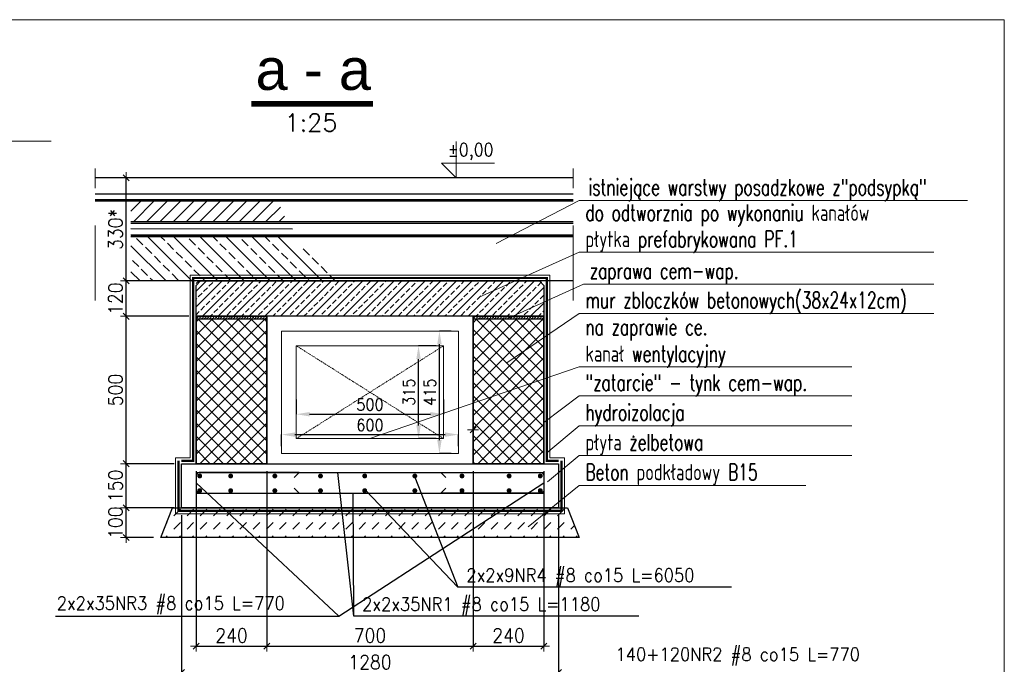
# Model space of a CAD drawing. Header units: centimetres. Extents: x -11084 to 18320, y 2736 to 15778.
# Tile 11 of 28: x 3847 to 4182, y 15040 to 15258. Entities that reach past the tile are written whole.
import ezdxf

# ---------------------------------------------------------------- set-up
doc = ezdxf.new("R2010")
doc.units = ezdxf.units.CM
for name, pattern in [('HIDDEN', [9.525, 6.35, -3.175]), ('HIDDENX2', [0.75, 0.5, -0.25]), ('IZOLACJA', [0.45, 0.25, -0.2])]:
    doc.linetypes.add(name, pattern=pattern)
for name, color, linetype, lineweight in [('---Hatches', 8, 'Continuous', 18), ('---Stal+wym', 9, 'Continuous', 15), ('---Widok', 7, 'Continuous', 25), ('---zbrojenie', 133, 'Continuous', 25), ('---Ściany', 5, 'Continuous', 35), ('---Żelbet', 6, 'Continuous', 30), ('_cienkie', 9, 'Continuous', 9), ('K---kreskowanie', 202, 'Continuous', 9), ('K---wymiar', 13, 'Continuous', 13), ('K_opis-25', 2, 'Continuous', 13), ('K_wymiar', 3, 'Continuous', 13)]:
    doc.layers.add(name, color=color, linetype=linetype, lineweight=lineweight)
for name, color, linetype in [('3', 3, 'Continuous'), ('_ściany', 8, 'Continuous'), ('K-3', 3, 'Continuous'), ('K_OPIS_70', 241, 'Continuous')]:
    doc.layers.add(name, color=color, linetype=linetype)
doc.layers.add('zzz---Unplot', color=6, linetype='Continuous', lineweight=13, plot=False)
doc.styles.add('ARIAL', font='arial.ttf', dxfattribs={"width": 0.95})
doc.styles.add('ROMAND', font='romand.shx', dxfattribs={"width": 0.9})
doc.styles.add('WYMIARY', font='ROMANS.shx', dxfattribs={"width": 0.7})
doc.linetypes.add('BATTING', pattern='A,0.00254,-2.54,[134,LTYPESHP.SHX,S=2.54,R=0,X=-2.54,Y=0],-5.08,[134,LTYPESHP.SHX,S=2.54,R=180,X=2.54,Y=0],-2.54', length=10.16254)
doc.dimstyles.new('1do10-cm-mm', dxfattribs={"dimscale": 0.25, "dimtxt": 19, "dimasz": 0.75, "dimexe": 0, "dimexo": 10, "dimgap": 5, "dimtad": 1, "dimlfac": 10, "dimrnd": 0.5, "dimzin": 9, "dimdsep": 46, "dimtxsty": 'ROMAND', "dimblk": 'UKS', "dimcen": 15, "dimdle": 10, "dimclrd": 256, "dimclre": 256, "dimclrt": 3, "dimadec": 1, "dimazin": 0, "dimtfac": 8e-05, "dimtix": 1, "dimtmove": 2, "dimatfit": 3, "dimldrblk": 'DOTSMALL', "dimfxl": 1, "dimtolj": 1, "dimtzin": 9, "dimarcsym": 0})
pattern_1 = [(45, (-47054.7767, -9323.484), (-2.24506403, 2.24506403), []), (135, (-47054.7767, -9323.484), (-2.24506403, -2.24506403), [])]
pattern_2 = [(45, (-38.51363, 22.5453), (0.336759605, 1.234785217), [1.5875, -0.3175, 0, -0.3175])]
pattern_3 = [(45, (55.48637, 22.5453), (0.336759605, 1.234785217), [1.5875, -0.3175, 0, -0.3175])]

# ---------------------------------------------------------------- blocks, each defined once
blk = doc.blocks.new('UKS')
at = {"color": 0}
for p, q in [((10, 0), (-10, 0)), ((0, -10), (0, 10))]:
    blk.add_line(p, q, dxfattribs=at)
at = {"color": 2}
blk.add_line((-5.5, -5.5), (5.5, 5.5), dxfattribs=at)
blk = doc.blocks.new('*D310')
at = {"layer": '---Stal+wym', "linetype": 'ByBlock', "lineweight": -2, "transparency": 16777216}
for p, q in [((3907.37, 15105.29), (3907.37, 15045.91)), ((3931.37, 15105.29), (3931.37, 15045.91)), ((3907.56, 15045.91), (3931.19, 15045.91))]:
    blk.add_line(p, q, dxfattribs=at)
at = {"layer": 'Defpoints', "color": 0, "linetype": 'ByBlock', "transparency": 16777216}
for p in [(3907.37, 15107.79), (3931.37, 15107.79), (3931.37, 15045.91)]:
    blk.add_point(p, dxfattribs=at)
at = {"layer": '---Stal+wym', "linetype": 'ByBlock', "lineweight": -2, "transparency": 16777216, "xscale": 0.1875, "yscale": 0.1875, "zscale": 0.1875, "rotation": 180}
blk.add_blockref('UKS', (3907.37, 15045.91), dxfattribs=at)
at = {"layer": '---Stal+wym', "linetype": 'ByBlock', "lineweight": -2, "transparency": 16777216, "xscale": 0.1875, "yscale": 0.1875, "zscale": 0.1875}
blk.add_blockref('UKS', (3931.37, 15045.91), dxfattribs=at)
at = {"layer": '---Stal+wym', "color": 3, "linetype": 'ByBlock', "transparency": 16777216, "insert": (3919.37, 15049.53), "char_height": 4.75, "attachment_point": 5, "style": 'ROMAND'}
blk.add_mtext('\\A1;240', dxfattribs=at)
blk = doc.blocks.new('_DotSmall')
at = {"color": 0, "const_width": 0.5}
blk.add_lwpolyline([(-0.0625, 0, 1), (0.0625, 0, 1)], format="xyb", close=True, dxfattribs=at)
blk = doc.blocks.new('*D311')
at = {"layer": '---Stal+wym', "linetype": 'ByBlock', "lineweight": -2, "transparency": 16777216}
for p, q in [((3931.37, 15105.29), (3931.37, 15045.91)), ((4001.37, 15105.29), (4001.37, 15045.91)), ((3931.56, 15045.91), (4001.19, 15045.91))]:
    blk.add_line(p, q, dxfattribs=at)
at = {"layer": 'Defpoints', "color": 0, "linetype": 'ByBlock', "transparency": 16777216}
for p in [(3931.37, 15107.79), (4001.37, 15107.79), (4001.37, 15045.91)]:
    blk.add_point(p, dxfattribs=at)
at = {"layer": '---Stal+wym', "linetype": 'ByBlock', "lineweight": -2, "transparency": 16777216, "xscale": 0.1875, "yscale": 0.1875, "zscale": 0.1875, "rotation": 180}
blk.add_blockref('UKS', (3931.37, 15045.91), dxfattribs=at)
at = {"layer": '---Stal+wym', "linetype": 'ByBlock', "lineweight": -2, "transparency": 16777216, "xscale": 0.1875, "yscale": 0.1875, "zscale": 0.1875}
blk.add_blockref('UKS', (4001.37, 15045.91), dxfattribs=at)
at = {"layer": '---Stal+wym', "color": 3, "linetype": 'ByBlock', "transparency": 16777216, "insert": (3966.37, 15049.53), "char_height": 4.75, "attachment_point": 5, "style": 'ROMAND'}
blk.add_mtext('\\A1;700', dxfattribs=at)
blk = doc.blocks.new('*D312')
at = {"layer": '---Stal+wym', "linetype": 'ByBlock', "lineweight": -2, "transparency": 16777216}
for p, q in [((4001.37, 15105.29), (4001.37, 15045.91)), ((4025.37, 15105.29), (4025.37, 15045.91)), ((4001.56, 15045.91), (4025.19, 15045.91))]:
    blk.add_line(p, q, dxfattribs=at)
at = {"layer": 'Defpoints', "color": 0, "linetype": 'ByBlock', "transparency": 16777216}
for p in [(4001.37, 15107.79), (4025.37, 15107.79), (4025.37, 15045.91)]:
    blk.add_point(p, dxfattribs=at)
at = {"layer": '---Stal+wym', "linetype": 'ByBlock', "lineweight": -2, "transparency": 16777216, "xscale": 0.1875, "yscale": 0.1875, "zscale": 0.1875, "rotation": 180}
blk.add_blockref('UKS', (4001.37, 15045.91), dxfattribs=at)
at = {"layer": '---Stal+wym', "linetype": 'ByBlock', "lineweight": -2, "transparency": 16777216, "xscale": 0.1875, "yscale": 0.1875, "zscale": 0.1875}
blk.add_blockref('UKS', (4025.37, 15045.91), dxfattribs=at)
at = {"layer": '---Stal+wym', "color": 3, "linetype": 'ByBlock', "transparency": 16777216, "insert": (4013.37, 15049.53), "char_height": 4.75, "attachment_point": 5, "style": 'ROMAND'}
blk.add_mtext('\\A1;240', dxfattribs=at)
blk = doc.blocks.new('*D313')
at = {"layer": '---Stal+wym', "linetype": 'ByBlock', "lineweight": -2, "transparency": 16777216}
for p, q in [((3899.87, 15107.79), (3883.61, 15107.79)), ((3883.61, 15092.98), (3883.61, 15107.61)), ((3899.87, 15092.79), (3883.61, 15092.79))]:
    blk.add_line(p, q, dxfattribs=at)
at = {"layer": 'Defpoints', "color": 0, "linetype": 'ByBlock', "transparency": 16777216}
for p in [(3883.61, 15107.79), (3902.37, 15107.79), (3902.37, 15092.79)]:
    blk.add_point(p, dxfattribs=at)
at = {"layer": '---Stal+wym', "linetype": 'ByBlock', "lineweight": -2, "transparency": 16777216, "xscale": 0.1875, "yscale": 0.1875, "zscale": 0.1875}
for p, rotation in [((3883.61, 15107.79), 90), ((3883.61, 15092.79), 270)]:
    blk.add_blockref('UKS', p, dxfattribs=dict(at, rotation=rotation))
at = {"layer": '---Stal+wym', "color": 3, "linetype": 'ByBlock', "transparency": 16777216, "insert": (3879.98, 15100.29), "char_height": 4.75, "attachment_point": 5, "rotation": 90, "style": 'ROMAND'}
blk.add_mtext('\\A1;150', dxfattribs=at)
blk = doc.blocks.new('*D314')
at = {"layer": '---Stal+wym', "linetype": 'ByBlock', "lineweight": -2, "transparency": 16777216}
for p, q in [((3904.87, 15157.79), (3883.61, 15157.79)), ((3883.61, 15107.98), (3883.61, 15157.61)), ((3899.87, 15107.79), (3883.61, 15107.79))]:
    blk.add_line(p, q, dxfattribs=at)
at = {"layer": 'Defpoints', "color": 0, "linetype": 'ByBlock', "transparency": 16777216}
for p in [(3883.61, 15157.79), (3907.37, 15157.79), (3902.37, 15107.79)]:
    blk.add_point(p, dxfattribs=at)
at = {"layer": '---Stal+wym', "linetype": 'ByBlock', "lineweight": -2, "transparency": 16777216, "xscale": 0.1875, "yscale": 0.1875, "zscale": 0.1875}
for p, rotation in [((3883.61, 15157.79), 90), ((3883.61, 15107.79), 270)]:
    blk.add_blockref('UKS', p, dxfattribs=dict(at, rotation=rotation))
at = {"layer": '---Stal+wym', "color": 3, "linetype": 'ByBlock', "transparency": 16777216, "insert": (3879.98, 15132.79), "char_height": 4.75, "attachment_point": 5, "rotation": 90, "style": 'ROMAND'}
blk.add_mtext('\\A1;500', dxfattribs=at)
blk = doc.blocks.new('*D315')
at = {"layer": '---Stal+wym', "linetype": 'ByBlock', "lineweight": -2, "transparency": 16777216}
for p, q in [((3883.61, 15169.98), (3883.61, 15170.17)), ((3904.87, 15169.79), (3883.61, 15169.79)), ((3883.61, 15157.79), (3883.61, 15169.79)), ((3904.87, 15157.79), (3883.61, 15157.79)), ((3883.61, 15157.61), (3883.61, 15157.42))]:
    blk.add_line(p, q, dxfattribs=at)
at = {"layer": 'Defpoints', "color": 0, "linetype": 'ByBlock', "transparency": 16777216}
for p in [(3883.61, 15169.79), (3907.37, 15169.79), (3907.37, 15157.79)]:
    blk.add_point(p, dxfattribs=at)
at = {"layer": '---Stal+wym', "linetype": 'ByBlock', "lineweight": -2, "transparency": 16777216, "xscale": 0.1875, "yscale": 0.1875, "zscale": 0.1875}
for p, rotation in [((3883.61, 15169.79), 270), ((3883.61, 15157.79), 90)]:
    blk.add_blockref('UKS', p, dxfattribs=dict(at, rotation=rotation))
at = {"layer": '---Stal+wym', "color": 3, "linetype": 'ByBlock', "transparency": 16777216, "insert": (3879.98, 15163.79), "char_height": 4.75, "attachment_point": 5, "rotation": 90, "style": 'ROMAND'}
blk.add_mtext('\\A1;120', dxfattribs=at)
blk = doc.blocks.new('*D316')
at = {"layer": '---Stal+wym', "linetype": 'ByBlock', "lineweight": -2, "transparency": 16777216}
for p, q in [((3894.87, 15204.79), (3883.61, 15204.79)), ((3883.61, 15169.98), (3883.61, 15204.61)), ((3904.87, 15169.79), (3883.61, 15169.79))]:
    blk.add_line(p, q, dxfattribs=at)
at = {"layer": 'Defpoints', "color": 0, "linetype": 'ByBlock', "transparency": 16777216}
for p in [(3883.61, 15204.79), (3897.37, 15204.79), (3907.37, 15169.79)]:
    blk.add_point(p, dxfattribs=at)
at = {"layer": '---Stal+wym', "linetype": 'ByBlock', "lineweight": -2, "transparency": 16777216, "xscale": 0.1875, "yscale": 0.1875, "zscale": 0.1875}
for p, rotation in [((3883.61, 15204.79), 90), ((3883.61, 15169.79), 270)]:
    blk.add_blockref('UKS', p, dxfattribs=dict(at, rotation=rotation))
at = {"layer": '---Stal+wym', "color": 3, "linetype": 'ByBlock', "transparency": 16777216, "insert": (3879.98, 15187.29), "char_height": 4.75, "attachment_point": 5, "rotation": 90, "style": 'ROMAND'}
blk.add_mtext('\\A1;330*', dxfattribs=at)
blk = doc.blocks.new('*D317')
at = {"layer": '---Stal+wym', "linetype": 'ByBlock', "lineweight": -2, "transparency": 16777216}
for p, q in [((3902.37, 15090.29), (3902.37, 15036.88)), ((4030.37, 15090.29), (4030.37, 15036.88)), ((3902.56, 15036.88), (4030.19, 15036.88))]:
    blk.add_line(p, q, dxfattribs=at)
at = {"layer": 'Defpoints', "color": 0, "linetype": 'ByBlock', "transparency": 16777216}
for p in [(3902.37, 15092.79), (4030.37, 15092.79), (4030.37, 15036.88)]:
    blk.add_point(p, dxfattribs=at)
at = {"layer": '---Stal+wym', "linetype": 'ByBlock', "lineweight": -2, "transparency": 16777216, "xscale": 0.1875, "yscale": 0.1875, "zscale": 0.1875, "rotation": 180}
blk.add_blockref('UKS', (3902.37, 15036.88), dxfattribs=at)
at = {"layer": '---Stal+wym', "linetype": 'ByBlock', "lineweight": -2, "transparency": 16777216, "xscale": 0.1875, "yscale": 0.1875, "zscale": 0.1875}
blk.add_blockref('UKS', (4030.37, 15036.88), dxfattribs=at)
at = {"layer": '---Stal+wym', "color": 3, "linetype": 'ByBlock', "transparency": 16777216, "insert": (3966.37, 15040.5), "char_height": 4.75, "attachment_point": 5, "style": 'ROMAND'}
blk.add_mtext('\\A1;1280', dxfattribs=at)
blk = doc.blocks.new('*D319')
at = {"layer": '---Stal+wym', "linetype": 'ByBlock', "lineweight": -2, "transparency": 16777216}
for p, q in [((3883.61, 15092.98), (3883.61, 15093.17)), ((3896.87, 15092.79), (3883.61, 15092.79)), ((3883.61, 15082.79), (3883.61, 15092.79)), ((3892.87, 15082.79), (3883.61, 15082.79)), ((3883.61, 15082.61), (3883.61, 15082.42))]:
    blk.add_line(p, q, dxfattribs=at)
at = {"layer": 'Defpoints', "color": 0, "linetype": 'ByBlock', "transparency": 16777216}
for p in [(3883.61, 15092.79), (3899.37, 15092.79), (3895.37, 15082.79)]:
    blk.add_point(p, dxfattribs=at)
at = {"layer": '---Stal+wym', "linetype": 'ByBlock', "lineweight": -2, "transparency": 16777216, "xscale": 0.1875, "yscale": 0.1875, "zscale": 0.1875}
for p, rotation in [((3883.61, 15092.79), 270), ((3883.61, 15082.79), 90)]:
    blk.add_blockref('UKS', p, dxfattribs=dict(at, rotation=rotation))
at = {"layer": '---Stal+wym', "color": 3, "linetype": 'ByBlock', "transparency": 16777216, "insert": (3879.98, 15087.79), "char_height": 4.75, "attachment_point": 5, "rotation": 90, "style": 'ROMAND'}
blk.add_mtext('\\A1;100', dxfattribs=at)
blk = doc.blocks.new('*D358')
at = {"layer": '---Stal+wym', "linetype": 'ByBlock', "lineweight": -2, "transparency": 16777216}
for p, q in [((3941.37, 15129.54), (3941.37, 15124.58)), ((3991.37, 15129.54), (3991.37, 15124.58)), ((3945.87, 15124.58), (3986.87, 15124.58))]:
    blk.add_line(p, q, dxfattribs=at)
at = {"layer": '---Stal+wym', "linetype": 'ByBlock', "transparency": 16777216}
for points in [[(3945.87, 15125.33), (3945.87, 15123.83), (3941.37, 15124.58)], [(3986.87, 15125.33), (3986.87, 15123.83), (3991.37, 15124.58)]]:
    blk.add_solid(points, dxfattribs=at)
at = {"layer": 'Defpoints', "color": 0, "linetype": 'ByBlock', "transparency": 16777216}
for p in [(3941.37, 15132.04), (3991.37, 15132.04), (3991.37, 15124.58)]:
    blk.add_point(p, dxfattribs=at)
at = {"layer": '---Stal+wym', "color": 7, "linetype": 'ByBlock', "transparency": 16777216, "insert": (3966.37, 15127.83), "char_height": 4, "attachment_point": 5, "style": 'ROMAND'}
blk.add_mtext('\\A1;500', dxfattribs=at)
blk = doc.blocks.new('*D359')
at = {"layer": '---Stal+wym', "linetype": 'ByBlock', "lineweight": -2, "transparency": 16777216}
for p, q in [((3988.87, 15147.79), (3982.85, 15147.79)), ((3982.85, 15120.79), (3982.85, 15143.29)), ((3988.87, 15116.29), (3982.85, 15116.29))]:
    blk.add_line(p, q, dxfattribs=at)
at = {"layer": '---Stal+wym', "linetype": 'ByBlock', "transparency": 16777216}
for points in [[(3982.1, 15143.29), (3983.6, 15143.29), (3982.85, 15147.79)], [(3982.1, 15120.79), (3983.6, 15120.79), (3982.85, 15116.29)]]:
    blk.add_solid(points, dxfattribs=at)
at = {"layer": 'Defpoints', "color": 0, "linetype": 'ByBlock', "transparency": 16777216}
for p in [(3982.85, 15147.79), (3991.37, 15147.79), (3991.37, 15116.29)]:
    blk.add_point(p, dxfattribs=at)
at = {"layer": '---Stal+wym', "color": 7, "linetype": 'ByBlock', "transparency": 16777216, "insert": (3979.6, 15132.04), "char_height": 4, "attachment_point": 5, "rotation": 90, "style": 'ROMAND'}
blk.add_mtext('\\A1;315', dxfattribs=at)
blk = doc.blocks.new('*D360')
at = {"layer": '---Stal+wym', "linetype": 'ByBlock', "lineweight": -2, "transparency": 16777216}
for p, q in [((3936.37, 15113.79), (3936.37, 15117.66)), ((3940.87, 15117.66), (3991.87, 15117.66)), ((3996.37, 15113.79), (3996.37, 15117.66))]:
    blk.add_line(p, q, dxfattribs=at)
at = {"layer": '---Stal+wym', "linetype": 'ByBlock', "transparency": 16777216}
for points in [[(3940.87, 15118.41), (3940.87, 15116.91), (3936.37, 15117.66)], [(3991.87, 15118.41), (3991.87, 15116.91), (3996.37, 15117.66)]]:
    blk.add_solid(points, dxfattribs=at)
at = {"layer": 'Defpoints', "color": 0, "linetype": 'ByBlock', "transparency": 16777216}
for p in [(3996.37, 15117.66), (3936.37, 15111.29), (3996.37, 15111.29)]:
    blk.add_point(p, dxfattribs=at)
at = {"layer": '---Stal+wym', "color": 7, "linetype": 'ByBlock', "transparency": 16777216, "insert": (3966.37, 15120.91), "char_height": 4, "attachment_point": 5, "style": 'ROMAND'}
blk.add_mtext('\\A1;600', dxfattribs=at)
blk = doc.blocks.new('*D361')
at = {"layer": '---Stal+wym', "linetype": 'ByBlock', "lineweight": -2, "transparency": 16777216}
for p, q in [((3993.87, 15152.79), (3989.94, 15152.79)), ((3989.94, 15115.79), (3989.94, 15148.29)), ((3993.87, 15111.29), (3989.94, 15111.29))]:
    blk.add_line(p, q, dxfattribs=at)
at = {"layer": '---Stal+wym', "linetype": 'ByBlock', "transparency": 16777216}
for points in [[(3989.19, 15148.29), (3990.69, 15148.29), (3989.94, 15152.79)], [(3989.19, 15115.79), (3990.69, 15115.79), (3989.94, 15111.29)]]:
    blk.add_solid(points, dxfattribs=at)
at = {"layer": 'Defpoints', "color": 0, "linetype": 'ByBlock', "transparency": 16777216}
for p in [(3989.94, 15152.79), (3996.37, 15152.79), (3996.37, 15111.29)]:
    blk.add_point(p, dxfattribs=at)
at = {"layer": '---Stal+wym', "color": 7, "linetype": 'ByBlock', "transparency": 16777216, "insert": (3986.69, 15132.04), "char_height": 4, "attachment_point": 5, "rotation": 90, "style": 'ROMAND'}
blk.add_mtext('\\A1;415', dxfattribs=at)

msp = doc.modelspace()

# ---------------------------------------------------------------- hatches: boundary and pattern name
at = {"layer": '---Hatches', "linetype": 'ByBlock'}
h = msp.add_hatch(dxfattribs=at)
h.set_pattern_fill('ANSI37', color=256)
h.set_pattern_definition(pattern_1)
h.paths.add_polyline_path([(3907.373481, 15107.793665), (3931.373481, 15107.793665), (3931.373481, 15156.793665), (3907.373481, 15156.793665)])
h = msp.add_hatch(dxfattribs=at)
h.set_pattern_fill('ANSI37', color=256)
h.set_pattern_definition(pattern_1)
h.paths.add_polyline_path([(4001.373481, 15107.793665), (4025.373481, 15107.793665), (4025.373481, 15156.793665), (4001.373481, 15156.793665)])
at = {"layer": '---Stal+wym', "linetype": 'ByBlock'}
h = msp.add_hatch(dxfattribs=at)
h.set_pattern_fill('JIS_STN_2.5', color=256, scale=2.5, angle=90)
h.set_pattern_definition([(135, (-76.1595, 219.1766), (-4.4194174, -4.4194174), []), (135, (-76.1595, 223.589), (-4.4194174, -4.4194174), [3, -1.25])])
h.paths.add_polyline_path([(3938.992372, 15184.793665), (3885.238552, 15184.793665), (3885.238552, 15169.793665), (3956.797758, 15169.702436)])
h = msp.add_hatch(dxfattribs=at)
h.set_pattern_fill('JIS_STN_2.5', color=256, scale=1.5)
h.paths.add_polyline_path([(4025.373481, 15169.793665), (3907.373481, 15169.793665), (3907.373481, 15157.793665), (3931.373481, 15157.793665), (4024.43703, 15157.793665), (4025.373481, 15158.505892)])
at = {"layer": '_ściany'}
h = msp.add_hatch(dxfattribs=at)
h.set_pattern_fill('ANSI31', color=256, style=0)
h.set_pattern_definition([(45, (55980.9907, 36998.8446), (-2.24506403, 2.24506403), [])])
h.paths.add_polyline_path([(3885.230205, 15196.943351), (3885.230205, 15189.943351), (3938.128396, 15189.943351), (3935.136922, 15196.943351)])
at = {"layer": 'K---kreskowanie', "transparency": 33554687}
h = msp.add_hatch(dxfattribs=at)
h.set_pattern_fill('ANSI36', color=256, scale=0.2)
h.set_pattern_definition(pattern_2)
h.paths.add_polyline_path([(3919.373481, 15157.793665), (3907.373481, 15157.793665), (3907.373481, 15156.793665), (3919.373481, 15156.793665)])
h = msp.add_hatch(dxfattribs=at)
h.set_pattern_fill('ANSI36', color=256, scale=0.2)
h.set_pattern_definition(pattern_2)
h.paths.add_polyline_path([(3931.373481, 15157.793665), (3919.373481, 15157.793665), (3919.373481, 15156.793665), (3931.373481, 15156.793665)])
h = msp.add_hatch(dxfattribs=at)
h.set_pattern_fill('ANSI36', color=256, scale=0.2)
h.set_pattern_definition(pattern_3)
h.paths.add_polyline_path([(4013.373481, 15157.793665), (4001.373481, 15157.793665), (4001.373481, 15156.793665), (4013.373481, 15156.793665)])
h = msp.add_hatch(dxfattribs=at)
h.set_pattern_fill('ANSI36', color=256, scale=0.2)
h.set_pattern_definition(pattern_3)
h.paths.add_polyline_path([(4025.373481, 15157.793665), (4013.373481, 15157.793665), (4013.373481, 15156.793665), (4025.373481, 15156.793665)])
h = msp.add_hatch(dxfattribs=at)
h.set_pattern_fill('DASH', color=256, angle=45)
h.set_pattern_definition([(45, (312.1728, 128.993), (4e-16, 4.49012806), [3.175, -3.175])])
h.paths.add_polyline_path([(4033.373481, 15092.793665), (3899.373481, 15092.793665), (3895.373481, 15082.793665), (4037.373481, 15082.793665)])

# ---------------------------------------------------------------- linework, layer by layer
at = {"layer": '---Hatches', "color": 6, "linetype": 'IZOLACJA', "ltscale": 50, "const_width": 0.75}
for points in [[(3902.373481, 15108.793665), (3906.373481, 15108.793665), (3906.373481, 15170.793665), (4026.373481, 15170.793665), (4026.373481, 15108.793665), (4030.373481, 15108.793665)], [(3901.373481, 15108.793665), (3901.373481, 15108.793665), (3901.373481, 15091.793665), (4031.373481, 15091.793665), (4031.373481, 15108.775816)]]:
    msp.add_lwpolyline(points, dxfattribs=at)
at = {"layer": '---Stal+wym', "linetype": 'ByBlock'}
msp.add_line((4001.373481, 15110.293665), (4001.373481, 15123.712528), dxfattribs=at)
for points in [[(3902.373481, 15109.793665), (3905.373481, 15109.793665), (3905.373481, 15171.793665), (4027.373481, 15171.793665), (4027.373481, 15109.793665), (4032.373481, 15109.793665)], [(3941.373481, 15116.293665), (3991.373481, 15116.293665)], [(3904.984753, 15109.793665), (3900.373481, 15109.793665), (3900.373481, 15090.793665), (4032.373481, 15090.793665), (4032.373481, 15109.793665)], [(3942.373481, 15104.793665), (3940.685345, 15103.141581)], [(3990.373481, 15104.793665), (3992.061618, 15103.141581)], [(3942.373481, 15097.793665), (3940.685345, 15099.445749)], [(3990.373481, 15097.793665), (3992.061618, 15099.445749)]]:
    msp.add_lwpolyline(points, dxfattribs=at)
for points in [[(3996.373481, 15152.793665), (3936.373481, 15152.793665), (3936.373481, 15111.293665), (3996.373481, 15111.293665)], [(3991.373481, 15147.793665), (3941.373481, 15147.793665), (3941.373481, 15116.293665), (3991.373481, 15116.293665)]]:
    msp.add_lwpolyline(points, close=True, dxfattribs=at)
at = {"layer": '---Stal+wym', "linetype": 'HIDDENX2'}
for points in [[(3941.373481, 15116.293665), (3991.373481, 15147.793665)], [(3991.373481, 15116.293665), (3941.373481, 15147.793665)]]:
    msp.add_lwpolyline(points, dxfattribs=at)
at = {"layer": '---Widok', "linetype": 'ByBlock'}
for points in [[(4035.373481, 15204.793665), (3873.129276, 15204.793665)], [(4035.373481, 15199.293665), (3873.129276, 15199.293665)], [(4035.373481, 15169.793665), (3897.373481, 15169.793665)]]:
    msp.add_lwpolyline(points, dxfattribs=at)
msp.add_lwpolyline([(4037.373481, 15082.793665), (3895.373481, 15082.793665), (3899.373481, 15092.793665), (4033.373481, 15092.793665)], close=True, dxfattribs=at)
at = {"layer": '---zbrojenie', "linetype": 'ByBlock'}
for points in [[(3907.373481, 15104.793665), (4025.373481, 15104.793665)], [(3907.373481, 15097.793665), (4025.373481, 15097.793665)]]:
    msp.add_lwpolyline(points, dxfattribs=at)
for points in [[(3942.373481, 15104.793665), (3908.373481, 15104.793665, 0.4142135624), (3907.373481, 15103.793665), (3907.373481, 15098.793665, 0.4142135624), (3908.373481, 15097.793665), (3942.373481, 15097.793665)], [(3990.373481, 15104.793665), (4024.373481, 15104.793665, -0.4142135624), (4025.373481, 15103.793665), (4025.373481, 15098.793665, -0.4142135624), (4024.373481, 15097.793665), (3990.373481, 15097.793665)]]:
    msp.add_lwpolyline(points, format="xyb", dxfattribs=at)
at = {"layer": '---Ściany', "linetype": 'ByBlock'}
for points in [[(3931.373481, 15107.793665), (3907.373481, 15107.793665), (3907.373481, 15157.793665), (3931.373481, 15157.793665)], [(4025.373481, 15107.793665), (4001.373481, 15107.793665), (4001.373481, 15157.793665), (4025.373481, 15157.793665)]]:
    msp.add_lwpolyline(points, close=True, dxfattribs=at)
at = {"layer": '---Żelbet', "color": 2, "linetype": 'ByBlock'}
for points in [[(4025.373481, 15157.793665), (3907.373481, 15157.793665), (3907.373481, 15168.293665), (3908.873481, 15169.793665), (4023.873481, 15169.793665), (4025.373481, 15168.293665)], [(3907.373481, 15157.793665), (3931.373481, 15157.793665), (3931.373481, 15156.793665), (3907.373481, 15156.793665)], [(4001.373481, 15157.793665), (4025.373481, 15157.793665), (4025.373481, 15156.793665), (4001.373481, 15156.793665)], [(4030.373481, 15092.793665), (3902.373481, 15092.793665), (3902.373481, 15107.793665), (4030.373481, 15107.793665)]]:
    msp.add_lwpolyline(points, close=True, dxfattribs=at)
at = {"layer": '---Żelbet', "linetype": 'ByBlock'}
msp.add_lwpolyline([(4030.373481, 15092.793665), (3902.373481, 15092.793665)], dxfattribs=at)
at = {"layer": '_cienkie', "linetype": 'ByBlock'}
msp.add_lwpolyline([(3995.627572, 15217.096987), (3995.627572, 15204.793665), (3995.627572, 15204.793665), (3990.627572, 15209.793665), (4008.597949, 15209.793665)], dxfattribs=at)
at = {"layer": '_cienkie', "linetype": 'HIDDEN', "ltscale": 4}
for points in [[(3873.129276, 15163.16444), (3873.129276, 15207.950324)], [(4035.373481, 15163.16444), (4035.373481, 15207.950324)]]:
    msp.add_lwpolyline(points, dxfattribs=at)
at = {"layer": '_ściany'}
for p, q in [((3873.129276, 15197.443351), (4035.373481, 15197.443351)), ((3873.129276, 15196.943351), (4035.373481, 15196.943351)), ((3885.230205, 15189.943351), (4035.373481, 15189.943351)), ((3885.230205, 15189.943351), (4035.373481, 15189.943351)), ((3885.230205, 15189.443351), (4035.373481, 15189.443351)), ((3885.230205, 15185.443351), (4035.373481, 15185.443351))]:
    msp.add_line(p, q, dxfattribs=at)
at = {"layer": '_ściany', "linetype": 'BATTING', "ltscale": 0.2}
msp.add_line((3885.230205, 15187.564793), (3940.050792, 15187.504072), dxfattribs=at)
at = {"layer": '_ściany', "linetype": 'IZOLACJA', "ltscale": 50, "const_width": 0.75}
for points in [[(3873.129276, 15197.193351), (4035.373481, 15197.193351)], [(3885.230205, 15185.193351), (4035.373481, 15185.193351)]]:
    msp.add_lwpolyline(points, dxfattribs=at)
at = {"layer": '_ściany'}
msp.add_lwpolyline([(4035.373481, 15184.793665), (3885.238552, 15184.793665)], dxfattribs=at)
at = {"layer": 'K---wymiar'}
msp.add_lwpolyline([(3907.373481, 15156.793665), (3931.373481, 15156.793665)], dxfattribs=at)
at = {"layer": 'K-3'}
for p, q in [((3955.829591, 15056.031986), (3907.373481, 15101.293665)), ((3960.843541, 15056.031986), (3960.654811, 15097.793665)), ((4089.083517, 15065.867057), (3996.209507, 15065.867057)), ((3859.671231, 15056.031986), (3955.829591, 15056.031986)), ((4057.667688, 15056.031986), (3960.843541, 15056.031986))]:
    msp.add_line(p, q, dxfattribs=at)
at = {"layer": 'K-3', "const_width": 0.825}
for points in [[(3908.588136, 15103.20887, 1), (3908.588136, 15104.03387, 1)], [(3919.088136, 15103.20887, 1), (3919.088136, 15104.03387, 1)], [(3934.088136, 15103.20887, 1), (3934.088136, 15104.03387, 1)], [(3949.588136, 15103.20887, 1), (3949.588136, 15104.03387, 1)], [(3964.588136, 15103.20887, 1), (3964.588136, 15104.03387, 1)], [(3981.588136, 15103.20887, 1), (3981.588136, 15104.03387, 1)], [(3997.588136, 15103.20887, 1), (3997.588136, 15104.03387, 1)], [(4013.588136, 15103.20887, 1), (4013.588136, 15104.03387, 1)], [(4024.158827, 15103.20887, -1), (4024.158827, 15104.03387, -1)], [(3908.588136, 15098.232752, 1), (3908.588136, 15099.057752, 1)], [(3919.088136, 15098.232752, 1), (3919.088136, 15099.057752, 1)], [(3934.088136, 15098.232752, 1), (3934.088136, 15099.057752, 1)], [(3949.588136, 15098.232752, 1), (3949.588136, 15099.057752, 1)], [(3964.588136, 15098.232752, 1), (3964.588136, 15099.057752, 1)], [(3981.588136, 15098.232752, 1), (3981.588136, 15099.057752, 1)], [(3997.588136, 15098.232752, 1), (3997.588136, 15099.057752, 1)], [(4013.588136, 15098.232752, 1), (4013.588136, 15099.057752, 1)], [(4024.158827, 15098.232752, -1), (4024.158827, 15099.057752, -1)]]:
    msp.add_lwpolyline(points, format="xyb", close=True, dxfattribs=at)
at = {"layer": 'K-3'}
for points in [[(3960.843541, 15056.031986), (3955.492054, 15104.793665)], [(3955.829591, 15056.031986), (4025.373481, 15101.293665)], [(3981.588136, 15103.20887), (3996.209507, 15065.867057), (3965.000636, 15098.645252)]]:
    msp.add_lwpolyline(points, dxfattribs=at)
at = {"layer": 'K_opis-25', "const_width": 2}
msp.add_lwpolyline([(3926.145395, 15229.873649), (3967.385207, 15229.873649)], dxfattribs=at)
at = {"layer": 'K_wymiar'}
for points in [[(3699.994775, 15195.56222), (3726.397401, 15217.195434), (3858.158862, 15217.195434)], [(4009.2291, 15182.466112), (4037.346986, 15197.076367), (4169.158431, 15197.076367)], [(4003.43456, 15164.249025), (4037.346986, 15179.504883), (4157.724452, 15179.504883)], [(4013.553521, 15157.225852), (4038.846986, 15168.753291), (4157.724452, 15168.753291)], [(4012.789358, 15141.99229), (4037.346986, 15158.80436), (4157.724452, 15158.80436)], [(3966.373481, 15116.293665), (4037.346986, 15140.609333), (4129.943329, 15140.609333)], [(4025.373481, 15121.716353), (4037.346986, 15130.807013), (4129.943329, 15130.807013)], [(4026.373481, 15111.48161), (4037.346986, 15120.685432), (4129.943329, 15120.685432)], [(4026.623674, 15101.650644), (4037.346986, 15110.563852), (4129.943329, 15110.563852)], [(4020.011475, 15086.348465), (4037.346986, 15100.442271), (4114.344473, 15100.442271)]]:
    msp.add_lwpolyline(points, dxfattribs=at)
at = {"layer": 'zzz---Unplot'}
msp.add_lwpolyline([(3550.298259, 14815.372962), (4181.64689, 14815.372962), (4181.64689, 15258.435119), (3550.298259, 15258.435119)], close=True, dxfattribs=at)

# ---------------------------------------------------------------- block references
at = {"layer": '---Stal+wym', "linetype": 'ByBlock', "xscale": 0.1875, "yscale": 0.1875, "zscale": 0.1875}
msp.add_blockref('UKS', (4001.373481, 15119.2633), dxfattribs=at)

# ---------------------------------------------------------------- texts
at = {"layer": '---Stal+wym', "color": 3, "linetype": 'ByBlock', "insert": (4000.558719, 15213.659456), "char_height": 4.375, "attachment_point": 5, "style": 'ROMAND'}
msp.add_mtext('\\A1;%%P0,00', dxfattribs=at)
at = {"layer": '3', "style": 'WYMIARY'}
msp.add_text('1:25', height=6, dxfattribs=at).set_placement((3937.344486, 15220.499497))
for s, height, width, p in [('istniejące warstwy posadzkowe z"podsypką"', 5.5, 0.7, (4040.494135, 15198.833671)), ('do odtworznia po wykonaniu kanałów', 5.5, 0.7, (4039.494135, 15190.181544)), ('płytka prefabrykowana PF.1', 5.5, 0.7, (4039.494135, 15181.262186)), ('zaprawa cem-wap.', 5.5, 0.7, (4040.994135, 15170.510594)), ('mur zbloczków betonowych(38x24x12cm)', 5.5, 0.7, (4039.494135, 15160.561664)), ('na zaprawie ce.', 5.5, 0.7, (4039.494135, 15151.407313)), ('kanał wentylacyjny', 5.5, 0.7, (4039.494135, 15142.366637)), ('"zatarcie" - tynk cem-wap.', 5.5, 0.7, (4039.494135, 15132.564316)), ('hydroizolacja', 5.5, 0.7, (4039.494135, 15122.442736)), ('płyta żelbetowa', 5.5, 0.7, (4039.494135, 15112.321155)), ('Beton podkładowy B15', 5.5, 0.7, (4039.494135, 15102.199575)), ('2x2x9NR4 #8 co15 L=6050', 4.5, 0.9, (3999.062529, 15067.718024)), ('2x2x35NR3 #8 co15 L=770', 4.5, 0.9, (3860.0453, 15058.233475)), ('2x2x35NR1 #8 co15 L=1180', 4.5, 0.9, (3963.696564, 15057.882954)), ('140+120NR2 #8 co15 L=770', 4.5, 0.9, (4049.700171, 15040.864328))]:
    msp.add_text(s, height=height, dxfattribs=dict(at, width=width)).set_placement(p)
at = {"layer": 'K_OPIS_70', "style": 'ARIAL'}
msp.add_text('a - a', height=14, dxfattribs=at).set_placement((3927.543399, 15234.607401))

# ---------------------------------------------------------------- dimensions: what is measured, and where the dimension line sits
at = {"layer": '---Stal+wym', "linetype": 'ByBlock'}
dim = msp.add_linear_dim(base=(3883.606589, 15204.793665), p1=(3907.373481, 15169.793665), p2=(3897.373481, 15204.793665), angle=90, text='330*', dimstyle='1do10-cm-mm', dxfattribs=at)
dim.commit()
dim.dimension.update_dxf_attribs({"geometry": '*D316', "text_midpoint": (3879.981589, 15187.293665)})
for base, p1, p2, picture, middle in [((3883.606589, 15169.793665), (3907.373481, 15157.793665), (3907.373481, 15169.793665), '*D315', (3879.981589, 15163.793665)), ((3883.606589, 15157.793665), (3902.373481, 15107.793665), (3907.373481, 15157.793665), '*D314', (3879.981589, 15132.793665)), ((3883.606589, 15107.793665), (3902.373481, 15092.793665), (3902.373481, 15107.793665), '*D313', (3879.981589, 15100.293665)), ((3883.606589, 15092.793665), (3895.373481, 15082.793665), (3899.373481, 15092.793665), '*D319', (3879.981589, 15087.793665))]:
    dim = msp.add_linear_dim(base=base, p1=p1, p2=p2, angle=90, dimstyle='1do10-cm-mm', dxfattribs=at)
    dim.commit()
    dim.dimension.update_dxf_attribs({"geometry": picture, "text_midpoint": middle})
for base, p1, p2, picture, middle in [((3989.941962, 15152.793665), (3996.373481, 15111.293665), (3996.373481, 15152.793665), '*D361', (3986.691962, 15132.043665)), ((3982.853721, 15147.793665), (3991.373481, 15116.293665), (3991.373481, 15147.793665), '*D359', (3979.603721, 15132.043665))]:
    dim = msp.add_linear_dim(base=base, p1=p1, p2=p2, angle=90, dimstyle='1do10-cm-mm', override={"dimtxt": 16, "dimasz": 18, "dimsah": 1, "dimclrt": 7}, dxfattribs=at)
    dim.commit()
    dim.dimension.update_dxf_attribs({"geometry": picture, "text_midpoint": middle})
for base, p1, p2, picture, middle in [((3991.373481, 15124.584171), (3941.373481, 15132.043665), (3991.373481, 15132.043665), '*D358', (3966.373481, 15127.834171)), ((3996.373481, 15117.661251), (3936.373481, 15111.293665), (3996.373481, 15111.293665), '*D360', (3966.373481, 15120.911251))]:
    dim = msp.add_linear_dim(base=base, p1=p1, p2=p2, dimstyle='1do10-cm-mm', override={"dimtxt": 16, "dimasz": 18, "dimsah": 1, "dimclrt": 7}, dxfattribs=at)
    dim.commit()
    dim.dimension.update_dxf_attribs({"geometry": picture, "text_midpoint": middle})
for base, p1, p2, picture, middle in [((3931.373481, 15045.906415), (3907.373481, 15107.793665), (3931.373481, 15107.793665), '*D310', (3919.373481, 15049.531415)), ((4001.373481, 15045.906415), (3931.373481, 15107.793665), (4001.373481, 15107.793665), '*D311', (3966.373481, 15049.531415)), ((4025.373481, 15045.906415), (4001.373481, 15107.793665), (4025.373481, 15107.793665), '*D312', (4013.373481, 15049.531415)), ((4030.373481, 15036.876625), (3902.373481, 15092.793665), (4030.373481, 15092.793665), '*D317', (3966.373481, 15040.501625))]:
    dim = msp.add_linear_dim(base=base, p1=p1, p2=p2, dimstyle='1do10-cm-mm', dxfattribs=at)
    dim.commit()
    dim.dimension.update_dxf_attribs({"geometry": picture, "text_midpoint": middle})

doc.saveas('drawing.dxf')
